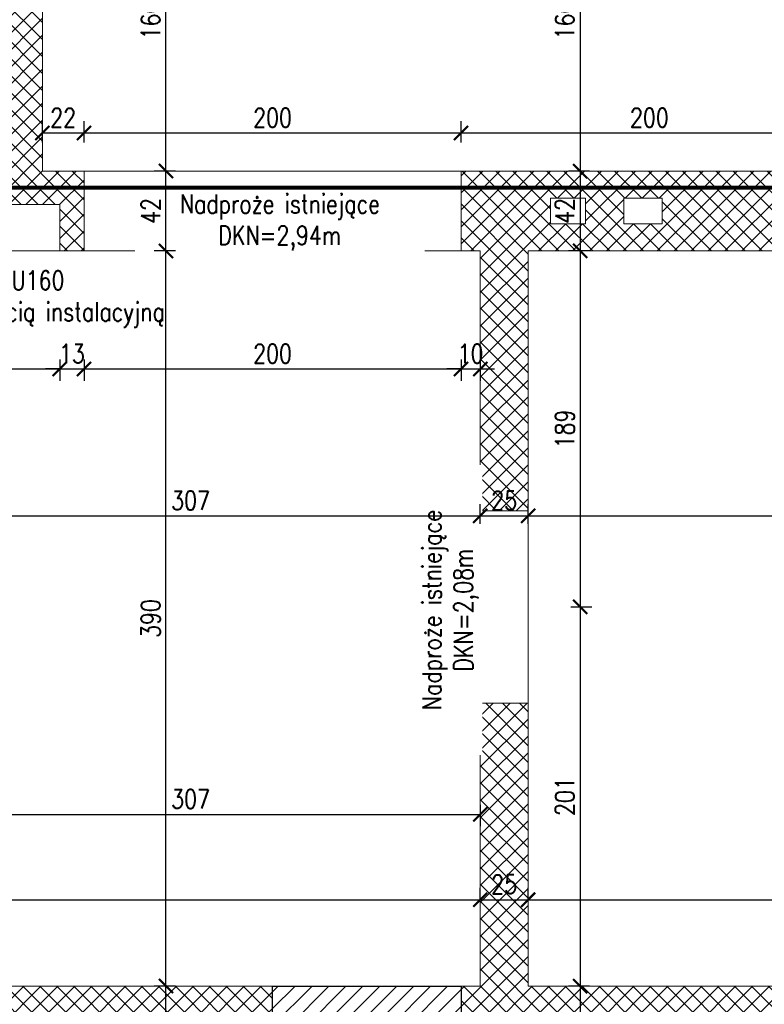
# Model space of a CAD drawing. Header units: millimetres. Extents: x 11984 to 50512, y -26688 to 13952.
# Tile 76 of 85: x 27693 to 28088, y 10393 to 10915. Entities that reach past the tile are written whole.
import ezdxf

# ---------------------------------------------------------------- set-up
doc = ezdxf.new("R2010")
doc.units = ezdxf.units.MM
doc.header["$MEASUREMENT"] = 0
doc.linetypes.add('HIDDEN', pattern=[9.525, 6.35, -3.175])
doc.layers.add('e-cad_opisy', color=7, linetype='Continuous')
for name, color, linetype, lineweight in [('e-cad_wymiary', 5, 'Continuous', 9), ('k-kreskowanie', 252, 'Continuous', 9), ('k-sciany', 4, 'Continuous', 30), ('k-widok', 1, 'Continuous', 20), ('k-wyburzenia', 215, 'PNEUMATIC2', 9), ('k-ściany istniejące', 190, 'Continuous', 18)]:
    doc.layers.add(name, color=color, linetype=linetype, lineweight=lineweight)
doc.styles.add('e-cad_1', font='simplex.shx', dxfattribs={"width": 0.8})
doc.linetypes.add('PNEUMATIC2', pattern='A,0.5,-0.25,["//",Standard,S=0.2,R=0,X=-0.1,Y=-0.1],-0.25', length=1)
doc.dimstyles.new('e-cad_1_50_[cm]', dxfattribs={"dimscale": 5, "dimtxt": 2, "dimasz": 1.5, "dimexe": 1.25, "dimexo": 0.625, "dimtad": 1, "dimdec": 0, "dimrnd": 0.1, "dimdsep": 46, "dimtxsty": 'e-cad_1', "dimblk": 'ARCHTICK', "dimcen": 1.5, "dimclrd": 256, "dimclre": 256, "dimclrt": 7, "dimadec": 0, "dimazin": 0, "dimtfac": 1, "dimtdec": 0, "dimtix": 1, "dimtmove": 0, "dimatfit": 0, "dimfxl": 0, "dimarcsym": 0})

# ---------------------------------------------------------------- blocks, each defined once
blk = doc.blocks.new('_ArchTick')
at = {"color": 0, "linetype": 'ByBlock', "const_width": 0.15}
blk.add_lwpolyline([(-0.5, -0.5), (0.5, 0.5)], dxfattribs=at)
blk = doc.blocks.new('*D288')
at = {"layer": 'Defpoints', "color": 0}
for p in [(27937.53, 10448.29), (27937.53, 10445.51), (26284.34, 10430.99)]:
    blk.add_point(p, dxfattribs=at)
at = {"layer": 'e-cad_wymiary', "lineweight": -2}
for p, q in [((26284.34, 10443.29), (26284.34, 10454.54)), ((27937.53, 10448.29), (27937.53, 10454.54)), ((26284.34, 10448.29), (27937.53, 10448.29))]:
    blk.add_line(p, q, dxfattribs=at)
at = {"layer": 'e-cad_wymiary', "lineweight": -2, "xscale": 7.5, "yscale": 7.5, "zscale": 7.5, "rotation": 180}
blk.add_blockref('_ArchTick', (26284.34, 10448.29), dxfattribs=at)
at = {"layer": 'e-cad_wymiary', "lineweight": -2, "xscale": 7.5, "yscale": 7.5, "zscale": 7.5}
blk.add_blockref('_ArchTick', (27937.53, 10448.29), dxfattribs=at)
at = {"layer": 'e-cad_wymiary', "color": 7, "insert": (27110.94, 10456.42), "char_height": 10, "attachment_point": 5, "style": 'e-cad_1'}
blk.add_mtext('1653', dxfattribs=at)
blk = doc.blocks.new('*D289')
at = {"layer": 'Defpoints', "color": 0}
for p in [(27962.93, 10448.29), (27937.53, 10445.51), (27962.93, 10445.51)]:
    blk.add_point(p, dxfattribs=at)
at = {"layer": 'e-cad_wymiary', "lineweight": -2}
for p, q in [((27937.53, 10448.29), (27937.53, 10454.54)), ((27962.93, 10448.29), (27962.93, 10454.54)), ((27937.53, 10448.29), (27962.93, 10448.29))]:
    blk.add_line(p, q, dxfattribs=at)
at = {"layer": 'e-cad_wymiary', "lineweight": -2, "xscale": 7.5, "yscale": 7.5, "zscale": 7.5, "rotation": 180}
blk.add_blockref('_ArchTick', (27937.53, 10448.29), dxfattribs=at)
at = {"layer": 'e-cad_wymiary', "lineweight": -2, "xscale": 7.5, "yscale": 7.5, "zscale": 7.5}
blk.add_blockref('_ArchTick', (27962.93, 10448.29), dxfattribs=at)
at = {"layer": 'e-cad_wymiary', "color": 7, "insert": (27950.23, 10456.42), "char_height": 10, "attachment_point": 5, "style": 'e-cad_1'}
blk.add_mtext('25', dxfattribs=at)
blk = doc.blocks.new('*D290')
at = {"layer": 'Defpoints', "color": 0}
for p in [(28375.26, 10448.29), (27962.93, 10445.51), (28375.26, 10402.52)]:
    blk.add_point(p, dxfattribs=at)
at = {"layer": 'e-cad_wymiary', "lineweight": -2}
for p, q in [((27962.93, 10448.29), (27962.93, 10454.54)), ((28375.26, 10443.29), (28375.26, 10454.54)), ((27962.93, 10448.29), (28375.26, 10448.29))]:
    blk.add_line(p, q, dxfattribs=at)
at = {"layer": 'e-cad_wymiary', "lineweight": -2, "xscale": 7.5, "yscale": 7.5, "zscale": 7.5, "rotation": 180}
blk.add_blockref('_ArchTick', (27962.93, 10448.29), dxfattribs=at)
at = {"layer": 'e-cad_wymiary', "lineweight": -2, "xscale": 7.5, "yscale": 7.5, "zscale": 7.5}
blk.add_blockref('_ArchTick', (28375.26, 10448.29), dxfattribs=at)
at = {"layer": 'e-cad_wymiary', "color": 7, "insert": (28169.1, 10456.42), "char_height": 10, "attachment_point": 5, "style": 'e-cad_1'}
blk.add_mtext('412', dxfattribs=at)
blk = doc.blocks.new('*D317')
at = {"layer": 'Defpoints', "color": 0}
for p in [(27937.53, 10651.66), (27630.5, 10644.21), (27937.53, 10644.21)]:
    blk.add_point(p, dxfattribs=at)
at = {"layer": 'e-cad_wymiary', "lineweight": -2}
for p, q in [((27630.5, 10647.34), (27630.5, 10657.91)), ((27937.53, 10647.34), (27937.53, 10657.91)), ((27630.5, 10651.66), (27937.53, 10651.66))]:
    blk.add_line(p, q, dxfattribs=at)
at = {"layer": 'e-cad_wymiary', "lineweight": -2, "xscale": 7.5, "yscale": 7.5, "zscale": 7.5, "rotation": 180}
blk.add_blockref('_ArchTick', (27630.5, 10651.66), dxfattribs=at)
at = {"layer": 'e-cad_wymiary', "lineweight": -2, "xscale": 7.5, "yscale": 7.5, "zscale": 7.5}
blk.add_blockref('_ArchTick', (27937.53, 10651.66), dxfattribs=at)
at = {"layer": 'e-cad_wymiary', "color": 7, "insert": (27784.02, 10659.79), "char_height": 10, "attachment_point": 5, "style": 'e-cad_1'}
blk.add_mtext('307', dxfattribs=at)
blk = doc.blocks.new('*D318')
at = {"layer": 'Defpoints', "color": 0}
for p in [(27962.93, 10651.66), (27937.53, 10644.21), (27962.93, 10644.21)]:
    blk.add_point(p, dxfattribs=at)
at = {"layer": 'e-cad_wymiary', "lineweight": -2}
for p, q in [((27937.53, 10647.34), (27937.53, 10657.91)), ((27962.93, 10647.34), (27962.93, 10657.91)), ((27937.53, 10651.66), (27962.93, 10651.66))]:
    blk.add_line(p, q, dxfattribs=at)
at = {"layer": 'e-cad_wymiary', "lineweight": -2, "xscale": 7.5, "yscale": 7.5, "zscale": 7.5, "rotation": 180}
blk.add_blockref('_ArchTick', (27937.53, 10651.66), dxfattribs=at)
at = {"layer": 'e-cad_wymiary', "lineweight": -2, "xscale": 7.5, "yscale": 7.5, "zscale": 7.5}
blk.add_blockref('_ArchTick', (27962.93, 10651.66), dxfattribs=at)
at = {"layer": 'e-cad_wymiary', "color": 7, "insert": (27950.23, 10659.79), "char_height": 10, "attachment_point": 5, "style": 'e-cad_1'}
blk.add_mtext('25', dxfattribs=at)
blk = doc.blocks.new('*D319')
at = {"layer": 'Defpoints', "color": 0}
for p in [(28375.26, 10651.66), (27962.93, 10644.21), (28375.26, 10644.21)]:
    blk.add_point(p, dxfattribs=at)
at = {"layer": 'e-cad_wymiary', "lineweight": -2}
for p, q in [((27962.93, 10647.34), (27962.93, 10657.91)), ((28375.26, 10647.34), (28375.26, 10657.91)), ((27962.93, 10651.66), (28375.26, 10651.66))]:
    blk.add_line(p, q, dxfattribs=at)
at = {"layer": 'e-cad_wymiary', "lineweight": -2, "xscale": 7.5, "yscale": 7.5, "zscale": 7.5, "rotation": 180}
blk.add_blockref('_ArchTick', (27962.93, 10651.66), dxfattribs=at)
at = {"layer": 'e-cad_wymiary', "lineweight": -2, "xscale": 7.5, "yscale": 7.5, "zscale": 7.5}
blk.add_blockref('_ArchTick', (28375.26, 10651.66), dxfattribs=at)
at = {"layer": 'e-cad_wymiary', "color": 7, "insert": (28169.1, 10659.79), "char_height": 10, "attachment_point": 5, "style": 'e-cad_1'}
blk.add_mtext('412', dxfattribs=at)
blk = doc.blocks.new('*D327')
at = {"layer": 'Defpoints', "color": 0}
for p in [(27630.5, 10552.52), (27937.53, 10537.69), (27937.53, 10493.5)]:
    blk.add_point(p, dxfattribs=at)
at = {"layer": 'e-cad_wymiary', "lineweight": -2}
for p, q in [((27630.5, 10498.5), (27630.5, 10487.25)), ((27937.53, 10498.5), (27937.53, 10487.25)), ((27630.5, 10493.5), (27937.53, 10493.5))]:
    blk.add_line(p, q, dxfattribs=at)
at = {"layer": 'e-cad_wymiary', "lineweight": -2, "xscale": 7.5, "yscale": 7.5, "zscale": 7.5, "rotation": 180}
blk.add_blockref('_ArchTick', (27630.5, 10493.5), dxfattribs=at)
at = {"layer": 'e-cad_wymiary', "lineweight": -2, "xscale": 7.5, "yscale": 7.5, "zscale": 7.5}
blk.add_blockref('_ArchTick', (27937.53, 10493.5), dxfattribs=at)
at = {"layer": 'e-cad_wymiary', "color": 7, "insert": (27784.02, 10501.62), "char_height": 10, "attachment_point": 5, "style": 'e-cad_1'}
blk.add_mtext('307', dxfattribs=at)
blk = doc.blocks.new('*D500')
at = {"layer": 'Defpoints', "color": 0}
for p in [(27639.68, 10791.99), (27714.68, 10791.99), (27714.68, 10729.46)]:
    blk.add_point(p, dxfattribs=at)
at = {"layer": 'e-cad_wymiary', "lineweight": -2}
for p, q in [((27639.68, 10734.46), (27639.68, 10723.21)), ((27714.68, 10734.46), (27714.68, 10723.21)), ((27639.68, 10729.46), (27714.68, 10729.46))]:
    blk.add_line(p, q, dxfattribs=at)
at = {"layer": 'e-cad_wymiary', "lineweight": -2, "xscale": 7.5, "yscale": 7.5, "zscale": 7.5, "rotation": 180}
blk.add_blockref('_ArchTick', (27639.68, 10729.46), dxfattribs=at)
at = {"layer": 'e-cad_wymiary', "lineweight": -2, "xscale": 7.5, "yscale": 7.5, "zscale": 7.5}
blk.add_blockref('_ArchTick', (27714.68, 10729.46), dxfattribs=at)
at = {"layer": 'e-cad_wymiary', "color": 7, "insert": (27677.18, 10737.59), "char_height": 10, "attachment_point": 5, "style": 'e-cad_1'}
blk.add_mtext('75', dxfattribs=at)
blk = doc.blocks.new('*D501')
at = {"layer": 'Defpoints', "color": 0}
for p in [(27714.68, 10791.99), (27727.56, 10791.99), (27727.56, 10729.46)]:
    blk.add_point(p, dxfattribs=at)
at = {"layer": 'e-cad_wymiary', "lineweight": -2}
for p, q in [((27714.68, 10734.46), (27714.68, 10723.21)), ((27727.56, 10734.46), (27727.56, 10723.21)), ((27714.68, 10729.46), (27707.18, 10729.46)), ((27714.68, 10729.46), (27727.56, 10729.46)), ((27727.56, 10729.46), (27735.06, 10729.46))]:
    blk.add_line(p, q, dxfattribs=at)
at = {"layer": 'e-cad_wymiary', "lineweight": -2, "xscale": 7.5, "yscale": 7.5, "zscale": 7.5}
blk.add_blockref('_ArchTick', (27714.68, 10729.46), dxfattribs=at)
at = {"layer": 'e-cad_wymiary', "lineweight": -2, "xscale": 7.5, "yscale": 7.5, "zscale": 7.5, "rotation": 180}
blk.add_blockref('_ArchTick', (27727.56, 10729.46), dxfattribs=at)
at = {"layer": 'e-cad_wymiary', "color": 7, "insert": (27721.12, 10737.59), "char_height": 10, "attachment_point": 5, "style": 'e-cad_1'}
blk.add_mtext('13', dxfattribs=at)
blk = doc.blocks.new('*D502')
at = {"layer": 'Defpoints', "color": 0}
for p in [(27727.56, 10791.99), (27927.37, 10791.99), (27927.37, 10729.46)]:
    blk.add_point(p, dxfattribs=at)
at = {"layer": 'e-cad_wymiary', "lineweight": -2}
for p, q in [((27727.56, 10734.46), (27727.56, 10723.21)), ((27927.37, 10734.46), (27927.37, 10723.21)), ((27727.56, 10729.46), (27927.37, 10729.46))]:
    blk.add_line(p, q, dxfattribs=at)
at = {"layer": 'e-cad_wymiary', "lineweight": -2, "xscale": 7.5, "yscale": 7.5, "zscale": 7.5, "rotation": 180}
blk.add_blockref('_ArchTick', (27727.56, 10729.46), dxfattribs=at)
at = {"layer": 'e-cad_wymiary', "lineweight": -2, "xscale": 7.5, "yscale": 7.5, "zscale": 7.5}
blk.add_blockref('_ArchTick', (27927.37, 10729.46), dxfattribs=at)
at = {"layer": 'e-cad_wymiary', "color": 7, "insert": (27827.47, 10737.59), "char_height": 10, "attachment_point": 5, "style": 'e-cad_1'}
blk.add_mtext('200', dxfattribs=at)
blk = doc.blocks.new('*D503')
at = {"layer": 'Defpoints', "color": 0}
for p in [(27927.37, 10791.99), (27937.53, 10791.99), (27937.53, 10729.46)]:
    blk.add_point(p, dxfattribs=at)
at = {"layer": 'e-cad_wymiary', "lineweight": -2}
for p, q in [((27927.37, 10734.46), (27927.37, 10723.21)), ((27937.53, 10734.46), (27937.53, 10723.21)), ((27927.37, 10729.46), (27919.87, 10729.46)), ((27927.37, 10729.46), (27937.53, 10729.46)), ((27937.53, 10729.46), (27945.03, 10729.46))]:
    blk.add_line(p, q, dxfattribs=at)
at = {"layer": 'e-cad_wymiary', "lineweight": -2, "xscale": 7.5, "yscale": 7.5, "zscale": 7.5}
blk.add_blockref('_ArchTick', (27927.37, 10729.46), dxfattribs=at)
at = {"layer": 'e-cad_wymiary', "lineweight": -2, "xscale": 7.5, "yscale": 7.5, "zscale": 7.5, "rotation": 180}
blk.add_blockref('_ArchTick', (27937.53, 10729.46), dxfattribs=at)
at = {"layer": 'e-cad_wymiary', "color": 7, "insert": (27932.45, 10737.59), "char_height": 10, "attachment_point": 5, "style": 'e-cad_1'}
blk.add_mtext('10', dxfattribs=at)
blk = doc.blocks.new('*D513')
at = {"layer": 'Defpoints', "color": 0}
for p in [(27770.99, 10402.52), (27800.68, 10402.52), (27770.25, 10359.34)]:
    blk.add_point(p, dxfattribs=at)
at = {"layer": 'e-cad_wymiary', "lineweight": -2}
for p, q in [((27775.99, 10402.52), (27764.74, 10402.52)), ((27770.99, 10359.34), (27770.99, 10402.52)), ((27770.99, 10359.34), (27777.24, 10359.34))]:
    blk.add_line(p, q, dxfattribs=at)
at = {"layer": 'e-cad_wymiary', "lineweight": -2, "xscale": 7.5, "yscale": 7.5, "zscale": 7.5}
for p, rotation in [((27770.99, 10402.52), 90), ((27770.99, 10359.34), 270)]:
    blk.add_blockref('_ArchTick', p, dxfattribs=dict(at, rotation=rotation))
at = {"layer": 'e-cad_wymiary', "color": 7, "insert": (27762.87, 10380.93), "char_height": 10, "attachment_point": 5, "rotation": 90, "style": 'e-cad_1'}
blk.add_mtext('43', dxfattribs=at)
blk = doc.blocks.new('*D514')
at = {"layer": 'Defpoints', "color": 0}
for p in [(27770.99, 10791.99), (27800.68, 10791.99), (27800.68, 10402.52)]:
    blk.add_point(p, dxfattribs=at)
at = {"layer": 'e-cad_wymiary', "lineweight": -2}
for p, q in [((27775.99, 10791.99), (27764.74, 10791.99)), ((27770.99, 10402.52), (27770.99, 10791.99)), ((27775.99, 10402.52), (27764.74, 10402.52))]:
    blk.add_line(p, q, dxfattribs=at)
at = {"layer": 'e-cad_wymiary', "lineweight": -2, "xscale": 7.5, "yscale": 7.5, "zscale": 7.5}
for p, rotation in [((27770.99, 10791.99), 90), ((27770.99, 10402.52), 270)]:
    blk.add_blockref('_ArchTick', p, dxfattribs=dict(at, rotation=rotation))
at = {"layer": 'e-cad_wymiary', "color": 7, "insert": (27762.87, 10597.26), "char_height": 10, "attachment_point": 5, "rotation": 90, "style": 'e-cad_1'}
blk.add_mtext('390', dxfattribs=at)
blk = doc.blocks.new('*D515')
at = {"layer": 'Defpoints', "color": 0}
for p in [(27770.99, 10834.32), (27800.68, 10834.32), (27800.68, 10791.99)]:
    blk.add_point(p, dxfattribs=at)
at = {"layer": 'e-cad_wymiary', "lineweight": -2}
for p, q in [((27775.99, 10834.32), (27764.74, 10834.32)), ((27770.99, 10791.99), (27770.99, 10834.32)), ((27775.99, 10791.99), (27764.74, 10791.99))]:
    blk.add_line(p, q, dxfattribs=at)
at = {"layer": 'e-cad_wymiary', "lineweight": -2, "xscale": 7.5, "yscale": 7.5, "zscale": 7.5}
for p, rotation in [((27770.99, 10834.32), 90), ((27770.99, 10791.99), 270)]:
    blk.add_blockref('_ArchTick', p, dxfattribs=dict(at, rotation=rotation))
at = {"layer": 'e-cad_wymiary', "color": 7, "insert": (27762.87, 10813.16), "char_height": 10, "attachment_point": 5, "rotation": 90, "style": 'e-cad_1'}
blk.add_mtext('42', dxfattribs=at)
blk = doc.blocks.new('*D516')
at = {"layer": 'Defpoints', "color": 0}
for p in [(27770.99, 10994.32), (27800.68, 10994.32), (27800.68, 10834.32)]:
    blk.add_point(p, dxfattribs=at)
at = {"layer": 'e-cad_wymiary', "lineweight": -2}
for p, q in [((27775.99, 10994.32), (27764.74, 10994.32)), ((27770.99, 10834.32), (27770.99, 10994.32)), ((27775.99, 10834.32), (27764.74, 10834.32))]:
    blk.add_line(p, q, dxfattribs=at)
at = {"layer": 'e-cad_wymiary', "lineweight": -2, "xscale": 7.5, "yscale": 7.5, "zscale": 7.5}
for p, rotation in [((27770.99, 10994.32), 90), ((27770.99, 10834.32), 270)]:
    blk.add_blockref('_ArchTick', p, dxfattribs=dict(at, rotation=rotation))
at = {"layer": 'e-cad_wymiary', "color": 7, "insert": (27762.87, 10914.32), "char_height": 10, "attachment_point": 5, "rotation": 90, "style": 'e-cad_1'}
blk.add_mtext('160', dxfattribs=at)
blk = doc.blocks.new('*D521')
at = {"layer": 'Defpoints', "color": 0}
for p in [(28006.62, 10994.32), (27990.51, 10834.32), (28024.48, 10834.32)]:
    blk.add_point(p, dxfattribs=at)
at = {"layer": 'e-cad_wymiary', "lineweight": -2}
for p, q in [((27995.51, 10994.32), (27984.26, 10994.32)), ((27990.51, 10994.32), (27990.51, 10834.32)), ((27995.51, 10834.32), (27984.26, 10834.32))]:
    blk.add_line(p, q, dxfattribs=at)
at = {"layer": 'e-cad_wymiary', "lineweight": -2, "xscale": 7.5, "yscale": 7.5, "zscale": 7.5}
for p, rotation in [((27990.51, 10994.32), 90), ((27990.51, 10834.32), 270)]:
    blk.add_blockref('_ArchTick', p, dxfattribs=dict(at, rotation=rotation))
at = {"layer": 'e-cad_wymiary', "color": 7, "insert": (27982.38, 10914.32), "char_height": 10, "attachment_point": 5, "rotation": 90, "style": 'e-cad_1'}
blk.add_mtext('160', dxfattribs=at)
blk = doc.blocks.new('*D522')
at = {"layer": 'Defpoints', "color": 0}
for p in [(28024.48, 10834.32), (27990.51, 10791.99), (28023.89, 10791.99)]:
    blk.add_point(p, dxfattribs=at)
at = {"layer": 'e-cad_wymiary', "lineweight": -2}
for p, q in [((27995.51, 10834.32), (27984.26, 10834.32)), ((27990.51, 10834.32), (27990.51, 10791.99)), ((27995.51, 10791.99), (27984.26, 10791.99))]:
    blk.add_line(p, q, dxfattribs=at)
at = {"layer": 'e-cad_wymiary', "lineweight": -2, "xscale": 7.5, "yscale": 7.5, "zscale": 7.5}
for p, rotation in [((27990.51, 10834.32), 90), ((27990.51, 10791.99), 270)]:
    blk.add_blockref('_ArchTick', p, dxfattribs=dict(at, rotation=rotation))
at = {"layer": 'e-cad_wymiary', "color": 7, "insert": (27982.38, 10813.16), "char_height": 10, "attachment_point": 5, "rotation": 90, "style": 'e-cad_1'}
blk.add_mtext('42', dxfattribs=at)
blk = doc.blocks.new('*D523')
at = {"layer": 'Defpoints', "color": 0}
for p in [(28023.89, 10791.99), (27962.93, 10603.38), (27990.51, 10603.38)]:
    blk.add_point(p, dxfattribs=at)
at = {"layer": 'e-cad_wymiary', "lineweight": -2}
for p, q in [((27995.51, 10791.99), (27984.26, 10791.99)), ((27990.51, 10791.99), (27990.51, 10603.38)), ((27985.51, 10603.38), (27996.76, 10603.38))]:
    blk.add_line(p, q, dxfattribs=at)
at = {"layer": 'e-cad_wymiary', "lineweight": -2, "xscale": 7.5, "yscale": 7.5, "zscale": 7.5}
for p, rotation in [((27990.51, 10791.99), 90), ((27990.51, 10603.38), 270)]:
    blk.add_blockref('_ArchTick', p, dxfattribs=dict(at, rotation=rotation))
at = {"layer": 'e-cad_wymiary', "color": 7, "insert": (27982.38, 10697.69), "char_height": 10, "attachment_point": 5, "rotation": 90, "style": 'e-cad_1'}
blk.add_mtext('189', dxfattribs=at)
blk = doc.blocks.new('*D524')
at = {"layer": 'Defpoints', "color": 0}
for p in [(27962.93, 10603.38), (27990.51, 10402.52), (28012.47, 10402.52)]:
    blk.add_point(p, dxfattribs=at)
at = {"layer": 'e-cad_wymiary', "lineweight": -2}
for p, q in [((27985.51, 10603.38), (27996.76, 10603.38)), ((27990.51, 10603.38), (27990.51, 10402.52)), ((27995.51, 10402.52), (27984.26, 10402.52))]:
    blk.add_line(p, q, dxfattribs=at)
at = {"layer": 'e-cad_wymiary', "lineweight": -2, "xscale": 7.5, "yscale": 7.5, "zscale": 7.5}
for p, rotation in [((27990.51, 10603.38), 90), ((27990.51, 10402.52), 270)]:
    blk.add_blockref('_ArchTick', p, dxfattribs=dict(at, rotation=rotation))
at = {"layer": 'e-cad_wymiary', "color": 7, "insert": (27982.38, 10502.95), "char_height": 10, "attachment_point": 5, "rotation": 90, "style": 'e-cad_1'}
blk.add_mtext('201', dxfattribs=at)
blk = doc.blocks.new('*D525')
at = {"layer": 'Defpoints', "color": 0}
for p in [(28012.47, 10402.52), (27990.51, 10359.34), (28012.47, 10359.34)]:
    blk.add_point(p, dxfattribs=at)
at = {"layer": 'e-cad_wymiary', "lineweight": -2}
for p, q in [((27995.51, 10402.52), (27984.26, 10402.52)), ((27990.51, 10402.52), (27990.51, 10359.34)), ((27995.51, 10359.34), (27984.26, 10359.34))]:
    blk.add_line(p, q, dxfattribs=at)
at = {"layer": 'e-cad_wymiary', "lineweight": -2, "xscale": 7.5, "yscale": 7.5, "zscale": 7.5}
for p, rotation in [((27990.51, 10402.52), 90), ((27990.51, 10359.34), 270)]:
    blk.add_blockref('_ArchTick', p, dxfattribs=dict(at, rotation=rotation))
at = {"layer": 'e-cad_wymiary', "color": 7, "insert": (27982.38, 10380.93), "char_height": 10, "attachment_point": 5, "rotation": 90, "style": 'e-cad_1'}
blk.add_mtext('43', dxfattribs=at)
blk = doc.blocks.new('*D559')
at = {"layer": 'Defpoints', "color": 0}
for p in [(28127.04, 10877.54), (27927.37, 10854.47), (27927.37, 10834.32)]:
    blk.add_point(p, dxfattribs=at)
at = {"layer": 'e-cad_wymiary', "lineweight": -2}
for p, q in [((27927.37, 10849.47), (27927.37, 10860.72)), ((28127.04, 10859.47), (28127.04, 10848.22)), ((28127.04, 10854.47), (27927.37, 10854.47))]:
    blk.add_line(p, q, dxfattribs=at)
at = {"layer": 'e-cad_wymiary', "lineweight": -2, "xscale": 7.5, "yscale": 7.5, "zscale": 7.5, "rotation": 180}
blk.add_blockref('_ArchTick', (27927.37, 10854.47), dxfattribs=at)
at = {"layer": 'e-cad_wymiary', "lineweight": -2, "xscale": 7.5, "yscale": 7.5, "zscale": 7.5}
blk.add_blockref('_ArchTick', (28127.04, 10854.47), dxfattribs=at)
at = {"layer": 'e-cad_wymiary', "color": 7, "insert": (28027.21, 10862.59), "char_height": 10, "attachment_point": 5, "style": 'e-cad_1'}
blk.add_mtext('200', dxfattribs=at)
blk = doc.blocks.new('*D560')
at = {"layer": 'Defpoints', "color": 0}
for p in [(27727.56, 10854.47), (27727.56, 10837.46), (27927.37, 10837.46)]:
    blk.add_point(p, dxfattribs=at)
at = {"layer": 'e-cad_wymiary', "lineweight": -2}
for p, q in [((27727.56, 10849.47), (27727.56, 10860.72)), ((27927.37, 10849.47), (27927.37, 10860.72)), ((27927.37, 10854.47), (27727.56, 10854.47))]:
    blk.add_line(p, q, dxfattribs=at)
at = {"layer": 'e-cad_wymiary', "lineweight": -2, "xscale": 7.5, "yscale": 7.5, "zscale": 7.5, "rotation": 180}
blk.add_blockref('_ArchTick', (27727.56, 10854.47), dxfattribs=at)
at = {"layer": 'e-cad_wymiary', "lineweight": -2, "xscale": 7.5, "yscale": 7.5, "zscale": 7.5}
blk.add_blockref('_ArchTick', (27927.37, 10854.47), dxfattribs=at)
at = {"layer": 'e-cad_wymiary', "color": 7, "insert": (27827.47, 10862.59), "char_height": 10, "attachment_point": 5, "style": 'e-cad_1'}
blk.add_mtext('200', dxfattribs=at)
blk = doc.blocks.new('*D561')
at = {"layer": 'Defpoints', "color": 0}
for p in [(27705.55, 10854.47), (27705.55, 10834.32), (27727.56, 10837.46)]:
    blk.add_point(p, dxfattribs=at)
at = {"layer": 'e-cad_wymiary', "lineweight": -2}
for p, q in [((27705.55, 10849.47), (27705.55, 10860.72)), ((27727.56, 10849.47), (27727.56, 10860.72)), ((27727.56, 10854.47), (27705.55, 10854.47))]:
    blk.add_line(p, q, dxfattribs=at)
at = {"layer": 'e-cad_wymiary', "lineweight": -2, "xscale": 7.5, "yscale": 7.5, "zscale": 7.5, "rotation": 180}
blk.add_blockref('_ArchTick', (27705.55, 10854.47), dxfattribs=at)
at = {"layer": 'e-cad_wymiary', "lineweight": -2, "xscale": 7.5, "yscale": 7.5, "zscale": 7.5}
blk.add_blockref('_ArchTick', (27727.56, 10854.47), dxfattribs=at)
at = {"layer": 'e-cad_wymiary', "color": 7, "insert": (27716.55, 10862.59), "char_height": 10, "attachment_point": 5, "style": 'e-cad_1'}
blk.add_mtext('22', dxfattribs=at)

msp = doc.modelspace()

# ---------------------------------------------------------------- hatches: boundary and pattern name
at = {"layer": 'k-kreskowanie'}
h = msp.add_hatch(dxfattribs=at)
h.set_pattern_fill('ANSI37', color=256, scale=2, style=0)
h.set_pattern_definition([(45, (28373.457, -11648.78), (-4.490128, 4.490128), []), (135, (28373.457, -11648.78), (-4.490128, -4.490128), [])])
h.paths.add_polyline_path([(27927.37, 10359.34), (27927.37, 10402.52), (27937.53, 10402.52), (27937.53, 10552.38), (27962.93, 10552.38), (27962.93, 10402.52), (28375.26, 10402.52), (28375.26, 10522.75), (28418.44, 10522.75), (28418.44, 9739.58), (28375.26, 9739.58), (28310.14, 9739.58), (28310.14, 9782.76), (28375.26, 9782.76), (28375.26, 10359.34)])
h.paths.add_polyline_path([(27927.37, 10791.99), (27927.37, 10834.32), (27937.53, 10834.32), (28375.26, 10834.32), (28375.26, 11331.32), (28293.98, 11331.32), (28293.98, 11374.5), (28418.44, 11374.5), (28418.44, 10677.69), (28375.26, 10677.69), (28375.26, 10791.99), (27962.93, 10791.99), (27962.93, 10654.38), (27937.53, 10654.38), (27937.53, 10791.99)])
h.paths.add_polyline_path([(28013.73, 10806.38), (28034.05, 10806.38), (28034.05, 10819.93), (28013.73, 10819.93)], flags=16)
h.paths.add_polyline_path([(27974.79, 10806.38), (27993.41, 10806.38), (27993.41, 10819.93), (27974.79, 10819.93)], flags=16)
h.paths.add_polyline_path([(25423.3, 10686.04), (25423.3, 11090.05), (25468.3, 11090.05), (25468.3, 10833.52), (25771.3, 10833.52), (25771.3, 10927.02), (25795.3, 10927.02), (25795.3, 10833.52), (25802.3, 10833.52), (25802.3, 10794.52), (25468.3, 10794.52), (25468.3, 10686.04)])
h.paths.add_polyline_path([(27545.53, 10791.99), (27545.53, 10834.32), (27662.37, 10834.32), (27662.37, 11374.5), (27785.98, 11374.5), (27785.98, 11331.32), (27705.55, 11331.32), (27705.55, 10834.32), (27727.56, 10834.32), (27727.56, 10791.99), (27714.68, 10791.99), (27714.68, 10816.54), (27639.68, 10816.54), (27639.68, 10791.99)])
h.paths.add_polyline_path([(25423.3, 10284.84), (25423.3, 10539.8), (25468.3, 10539.8), (25468.3, 10402.52), (25595.68, 10402.52), (25904.3, 10402.52), (25904.3, 10422.52), (25930.34, 10422.52), (25930.34, 10402.52), (25952.83, 10402.52), (25952.83, 10359.34), (25468.3, 10359.34), (25468.3, 10284.84)])
h.paths.add_polyline_path([(26715.79, 10359.34), (26715.79, 10402.52), (26815.7, 10402.52), (26815.7, 10017.29), (26908.83, 10017.29), (26908.83, 9992.74), (26815.7, 9992.74), (26815.7, 9907.76), (26790.3, 9907.76), (26790.3, 10359.34)])
h.paths.add_polyline_path([(26407.3, 10791.99), (26407.3, 10834.32), (26415.3, 10834.32), (26415.3, 10862.32), (26460.3, 10862.32), (26460.3, 10834.32), (26661.61, 10834.32), (26661.61, 10791.99), (26602.34, 10791.99), (26602.34, 10566.78), (26588.34, 10566.78), (26588.34, 10791.99)])
h.paths.add_polyline_path([(27030.91, 9992.74), (27030.91, 10017.29), (27040.91, 10017.29), (27040.91, 10402.52), (27172.47, 10402.52), (27172.47, 10359.34), (27078.47, 10359.34), (27078.47, 10281.34), (27065.47, 10281.34), (27065.47, 9907.76), (27040.91, 9907.76), (27040.91, 9992.74)])
h.paths.add_polyline_path([(27429.77, 10359.34), (27429.77, 10402.52), (27827.47, 10402.52), (27827.47, 10359.34), (27749.03, 10359.34), (27749.03, 10281.34), (27710.63, 10281.34), (27710.63, 10359.34)])
h.paths.add_polyline_path([(27722.63, 10293.34), (27737.03, 10293.34), (27737.03, 10314.34), (27722.63, 10314.34)], flags=16)
h.paths.add_polyline_path([(27722.63, 10326.34), (27737.03, 10326.34), (27737.03, 10347.34), (27722.63, 10347.34)], flags=16)
h.paths.add_polyline_path([(25423.3, 9739.58), (25423.3, 10131.59), (25468.3, 10131.59), (25468.3, 9782.76), (25524.89, 9782.76), (25524.89, 9739.58)])
h.paths.add_polyline_path([(26086.59, 10794.52), (26086.59, 10833.52), (26140.3, 10833.52), (26140.3, 10849.32), (26181.3, 10849.32), (26181.3, 10834.32), (26317.3, 10834.32), (26317.3, 10801.99), (26304.3, 10801.99), (26304.3, 10793.99), (26284.34, 10793.99), (26284.34, 10731.52), (26267.34, 10731.52), (26267.34, 10794.52)])
h.paths.add_polyline_path([(26042.83, 10359.34), (26042.83, 10402.52), (26414.3, 10402.52), (26414.3, 10359.34)])
h.paths.add_polyline_path([(27179.77, 10791.99), (27179.77, 10834.32), (27390.59, 10834.32), (27390.59, 10791.99)])
h.paths.add_polyline_path([(26816.55, 10791.99), (26816.55, 10834.32), (27024.83, 10834.32), (27024.83, 10791.99)])
h.paths.add_polyline_path([(27940.92, 11331.32), (27940.92, 11374.5), (28139.04, 11374.5), (28139.04, 11331.32)])
h.paths.add_polyline_path([(27664.13, 9739.58), (27664.13, 9782.76), (27710.63, 9782.76), (27710.63, 9812.76), (27736.03, 9812.76), (27736.03, 9782.76), (27770.25, 9782.76), (27770.25, 9739.58)])
h.paths.add_polyline_path([(26720.94, 9739.58), (26720.94, 9782.76), (26850.88, 9782.76), (26850.88, 9739.58)])
h.paths.add_polyline_path([(26993.88, 9739.58), (26993.88, 9782.76), (27123.82, 9782.76), (27123.82, 9739.58), (27007.05, 9739.58)])
h.paths.add_polyline_path([(26516.3, 10359.34), (26516.3, 10402.52), (26625.2, 10402.52), (26625.2, 10359.34)])
h.paths.add_polyline_path([(25904.3, 10774.52), (25904.3, 10833.52), (25980.3, 10833.52), (25980.3, 10794.52), (25930.34, 10794.52), (25930.34, 10774.52)])
h.paths.add_polyline_path([(26074.94, 9739.58), (26074.94, 9782.76), (26171.32, 9782.76), (26171.32, 9739.58)])
h.paths.add_polyline_path([(27272.37, 10359.34), (27272.37, 10402.52), (27327.77, 10402.52), (27327.77, 10359.34)])
h.paths.add_polyline_path([(25674.89, 9739.58), (25674.89, 9782.76), (25725.12, 9782.76), (25725.12, 9739.58)])
h.paths.add_polyline_path([(26267.34, 10604.52), (26267.34, 10731.52), (26284.34, 10731.52), (26284.34, 10604.52)])
h.paths.add_polyline_path([(26521.13, 9739.58), (26521.13, 9782.76), (26570.94, 9782.76), (26570.94, 9739.58)])
h.paths.add_polyline_path([(26321.32, 9739.58), (26321.32, 9782.76), (26371.13, 9782.76), (26371.13, 9739.58)])
h.paths.add_polyline_path([(25875.12, 9739.58), (25875.12, 9782.76), (25924.94, 9782.76), (25924.94, 9739.58)])
h.paths.add_polyline_path([(27273.82, 9739.58), (27273.82, 9782.76), (27319.4, 9782.76), (27319.4, 9739.58)])
h.paths.add_polyline_path([(27920.25, 9739.58), (27920.25, 9782.76), (27965.4, 9782.76), (27965.4, 9739.58)])
h.paths.add_polyline_path([(27469.4, 9739.58), (27469.4, 9782.76), (27514.13, 9782.76), (27514.13, 9739.58)])
h.paths.add_polyline_path([(28115.4, 9739.58), (28115.4, 9782.76), (28160.14, 9782.76), (28160.14, 9739.58)])
h.paths.add_polyline_path([(25771.3, 11029.02), (25771.3, 11072.32), (25795.3, 11072.32), (25795.3, 11051.92), (25795.3, 11029.02)])
h.paths.add_polyline_path([(27959.21, 10448.92), (27941.26, 10448.92), (27941.26, 10463.92), (27959.21, 10463.92)], flags=24)
h.paths.add_polyline_path([(27989.88, 10389.91), (27989.88, 10371.96), (27974.88, 10371.96), (27974.88, 10389.91)], flags=24)
h.paths.add_polyline_path([(28328.34, 10389.91), (28328.34, 10371.96), (28313.34, 10371.96), (28313.34, 10389.91)], flags=24)
h.paths.add_polyline_path([(27989.88, 10822.13), (27989.88, 10804.18), (27974.88, 10804.18), (27974.88, 10822.13)], flags=24)
h.paths.add_polyline_path([(28328.34, 10822.13), (28328.34, 10804.18), (28313.34, 10804.18), (28313.34, 10822.13)], flags=24)
h.paths.add_polyline_path([(25792.47, 10866.66), (25774.13, 10866.66), (25774.13, 10881.66), (25792.47, 10881.66)], flags=24)
h.paths.add_polyline_path([(25686.35, 10822.81), (25686.35, 10805.24), (25671.35, 10805.24), (25671.35, 10822.81)], flags=24)
h.paths.add_polyline_path([(26811.98, 10109.31), (26794.02, 10109.31), (26794.02, 10124.31), (26811.98, 10124.31)], flags=24)
h.paths.add_polyline_path([(26811.98, 10283.57), (26794.02, 10283.57), (26794.02, 10298.57), (26811.98, 10298.57)], flags=24)
h.paths.add_polyline_path([(26746.78, 10389.91), (26746.78, 10371.96), (26731.78, 10371.96), (26731.78, 10389.91)], flags=24)
h.paths.add_polyline_path([(26872.85, 10013.99), (26872.85, 9996.04), (26857.85, 9996.04), (26857.85, 10013.99)], flags=24)
h.paths.add_polyline_path([(26811.98, 10304.98), (26794.02, 10304.98), (26794.02, 10319.98), (26811.98, 10319.98)], flags=24)
h.paths.add_polyline_path([(27157.91, 10389.91), (27157.91, 10371.96), (27142.91, 10371.96), (27142.91, 10389.91)], flags=24)
h.paths.add_polyline_path([(27062.17, 10109.31), (27044.21, 10109.31), (27044.21, 10124.31), (27062.17, 10124.31)], flags=24)
h.paths.add_polyline_path([(27068.67, 10283.57), (27050.71, 10283.57), (27050.71, 10298.57), (27068.67, 10298.57)], flags=24)
h.paths.add_polyline_path([(27068.67, 10304.98), (27050.71, 10304.98), (27050.71, 10319.98), (27068.67, 10319.98)], flags=24)
h.paths.add_polyline_path([(27585.58, 10389.91), (27585.58, 10371.96), (27570.58, 10371.96), (27570.58, 10389.91)], flags=24)
h.paths.add_polyline_path([(27770.37, 10389.91), (27770.37, 10371.96), (27755.37, 10371.96), (27755.37, 10389.91)], flags=24)
h.paths.add_polyline_path([(27738.8, 10304.98), (27720.85, 10304.98), (27720.85, 10319.98), (27738.8, 10319.98)], flags=24)
h.paths.add_polyline_path([(26110.57, 10822.81), (26110.57, 10805.24), (26095.57, 10805.24), (26095.57, 10822.81)], flags=24)
h.paths.add_polyline_path([(26367.46, 10389.91), (26367.46, 10371.96), (26352.46, 10371.96), (26352.46, 10389.91)], flags=24)
h.paths.add_polyline_path([(26284.05, 10652.29), (26267.63, 10652.29), (26267.63, 10667.29), (26284.05, 10667.29)], flags=24)
h.paths.add_polyline_path([(27711.59, 10243.02), (27477.64, 10243.02), (27477.64, 10296.6), (27711.59, 10296.6)], flags=9)
h.paths.add_polyline_path([(27959.21, 10652.29), (27941.26, 10652.29), (27941.26, 10667.29), (27959.21, 10667.29)], flags=9)
h.paths.add_polyline_path([(25686.35, 10412.6), (25686.35, 10395.03), (25671.35, 10395.03), (25671.35, 10412.6)], flags=9)
h.paths.add_polyline_path([(27940.67, 10730.09), (27924.24, 10730.09), (27924.24, 10745.09), (27940.67, 10745.09)], flags=9)
h.paths.add_polyline_path([(26603.74, 10652.29), (26586.94, 10652.29), (26586.94, 10667.29), (26603.74, 10667.29)], flags=9)
h.paths.add_polyline_path([(25803.97, 10866.66), (25793.63, 10866.66), (25793.63, 10881.66), (25803.97, 10881.66)], flags=9)
h = msp.add_hatch(dxfattribs=at)
h.set_pattern_fill('ANSI31', color=256, scale=2, angle=360, style=0)
h.set_pattern_definition([(405, (28373.457, -11648.78), (-4.490128, 4.490128), [])])
h.paths.add_polyline_path([(27172.47, 10359.34), (27272.37, 10359.34), (27272.37, 10402.52), (27179.77, 10402.52), (27172.47, 10402.52)])
h.paths.add_polyline_path([(27827.47, 10402.52), (27827.47, 10359.34), (27927.37, 10359.34), (27927.37, 10402.52)])
h.paths.add_polyline_path([(26625.2, 10359.34), (26715.79, 10359.34), (26715.79, 10402.52), (26625.2, 10402.52)])
h.paths.add_polyline_path([(25952.83, 10359.34), (26042.83, 10359.34), (26042.83, 10402.52), (25953.18, 10402.52), (25952.83, 10402.52)])
h.paths.add_polyline_path([(26415.3, 11078.49), (26460.3, 11078.49), (26460.3, 11005.32), (26415.3, 11005.32), (26415.3, 11078.49)])
h.paths.add_polyline_path([(26317.3, 10834.32), (26332.3, 10834.32), (26332.3, 10809.77), (26407.3, 10809.77), (26407.3, 10801.99), (26317.3, 10801.99)])
h.paths.add_polyline_path([(26140.3, 10951.32), (26140.3, 11018.43), (26148.3, 11018.43), (26148.3, 11005.43), (26181.3, 11005.43), (26181.3, 10951.32)])
h.paths.add_polyline_path([(26039.3, 10375), (25958.11, 10375), (25958.11, 10390), (26039.3, 10390)], flags=24)
h.paths.add_polyline_path([(26711.33, 10373.86), (26630.14, 10373.86), (26630.14, 10388.86), (26711.33, 10388.86)], flags=24)
h.paths.add_polyline_path([(26367.46, 10811.05), (26367.46, 10800.71), (26352.46, 10800.71), (26352.46, 10811.05)], flags=9)
h.paths.add_polyline_path([(26429.61, 11016.85), (26301.94, 11016.85), (26301.94, 11050.42), (26429.61, 11050.42)], flags=9)
h.paths.add_polyline_path([(27263.49, 10374.43), (27182.3, 10374.43), (27182.3, 10389.43), (27263.49, 10389.43)], flags=24)
h.paths.add_polyline_path([(27917.06, 10374.3), (27835.87, 10374.3), (27835.87, 10389.3), (27917.06, 10389.3)], flags=24)

# ---------------------------------------------------------------- linework, layer by layer
at = {"layer": 'k-sciany'}
msp.add_lwpolyline([(27927.37, 10359.34), (27827.47, 10359.34), (27827.47, 10402.52), (27927.37, 10402.52)], close=True, dxfattribs=at)
at = {"layer": 'k-widok'}
for p, q in [((27727.56, 10834.32), (27927.37, 10834.32)), ((27727.56, 10791.99), (27927.37, 10791.99)), ((27937.53, 10552.38), (27937.53, 10654.38)), ((27962.93, 10552.38), (27962.93, 10654.38))]:
    msp.add_line(p, q, dxfattribs=at)
at = {"layer": 'k-wyburzenia', "ltscale": 25}
msp.add_line((27639.68, 10791.99), (27714.68, 10791.99), dxfattribs=at)
at = {"layer": 'k-ściany istniejące'}
for p in [(27639.68, 10816.54), (27714.68, 10791.99)]:
    msp.add_line(p, (27714.68, 10816.54), dxfattribs=at)
for points in [[(27785.98, 11331.32), (27705.55, 11331.32), (27705.55, 10834.32)], [(27705.55, 10834.32), (27705.55, 11134.32)], [(27727.56, 10834.32), (27705.55, 10834.32)], [(27727.56, 10791.99), (27727.56, 10834.32)], [(27927.37, 10834.32), (27937.53, 10834.32)], [(27927.37, 10791.99), (27927.37, 10834.32)], [(28375.26, 10834.32), (27937.53, 10834.32)], [(27974.79, 10819.93), (27993.41, 10819.93)], [(27974.79, 10806.38), (27974.79, 10819.93)], [(27993.41, 10819.93), (27993.41, 10806.38)], [(28013.73, 10819.93), (28034.05, 10819.93)], [(28013.73, 10806.38), (28013.73, 10819.93)], [(28034.05, 10819.93), (28034.05, 10806.38)], [(27993.41, 10806.38), (27974.79, 10806.38)], [(28034.05, 10806.38), (28013.73, 10806.38)], [(27714.68, 10791.99), (27727.56, 10791.99)], [(27927.37, 10791.99), (27937.53, 10791.99)], [(27937.53, 10791.99), (27937.53, 10654.38)], [(27962.93, 10791.99), (28375.26, 10791.99)], [(27962.93, 10654.38), (27962.93, 10791.99)], [(27962.93, 10791.99), (28045.91, 10791.99)], [(27937.53, 10654.38), (27962.93, 10654.38)], [(27962.93, 10552.38), (27937.53, 10552.38)], [(27937.53, 10552.38), (27937.53, 10402.52)], [(27937.53, 10552.38), (27962.93, 10552.38)], [(27962.93, 10402.52), (27962.93, 10552.38)], [(27827.47, 10402.52), (27429.77, 10402.52)], [(27937.53, 10402.52), (27927.37, 10402.52)], [(28375.26, 10402.52), (27962.93, 10402.52)]]:
    msp.add_lwpolyline(points, dxfattribs=at)

# ---------------------------------------------------------------- dimensions: what is measured, and where the dimension line sits
at = {"layer": 'e-cad_wymiary'}
for base, p1, p2, picture, middle in [((27770.99, 10994.32), (27800.68, 10834.32), (27800.68, 10994.32), '*D516', (27762.87, 10914.32)), ((27990.51, 10834.32), (28006.62, 10994.32), (28024.48, 10834.32), '*D521', (27982.38, 10914.32)), ((27990.51, 10791.99), (28024.48, 10834.32), (28023.89, 10791.99), '*D522', (27982.38, 10813.16)), ((27990.51, 10603.38), (28023.89, 10791.99), (27962.93, 10603.38), '*D523', (27982.38, 10697.69)), ((27990.51, 10402.52), (27962.93, 10603.38), (28012.47, 10402.52), '*D524', (27982.38, 10502.95)), ((27770.99, 10402.52), (27770.25, 10359.34), (27800.68, 10402.52), '*D513', (27762.87, 10380.93)), ((27990.51, 10359.34), (28012.47, 10402.52), (28012.47, 10359.34), '*D525', (27982.38, 10380.93))]:
    dim = msp.add_linear_dim(base=base, p1=p1, p2=p2, angle=90, dimstyle='e-cad_1_50_[cm]', override={"dimtmove": 1}, dxfattribs=at)
    dim.commit()
    dim.dimension.update_dxf_attribs({"geometry": picture, "text_midpoint": middle})
for base, p1, p2, picture, middle in [((27927.37, 10854.47), (28127.04, 10877.54), (27927.37, 10834.32), '*D559', (28027.21, 10862.59)), ((27705.55, 10854.47), (27727.56, 10837.46), (27705.55, 10834.32), '*D561', (27716.55, 10862.59)), ((27937.53, 10729.46), (27927.37, 10791.99), (27937.53, 10791.99), '*D503', (27932.45, 10737.59)), ((28375.26, 10651.66), (27962.93, 10644.21), (28375.26, 10644.21), '*D319', (28169.1, 10659.79)), ((27937.53, 10448.29), (26284.34, 10430.99), (27937.53, 10445.51), '*D288', (27110.94, 10456.42)), ((27962.93, 10448.29), (27937.53, 10445.51), (27962.93, 10445.51), '*D289', (27950.23, 10456.42)), ((28375.26, 10448.29), (27962.93, 10445.51), (28375.26, 10402.52), '*D290', (28169.1, 10456.42))]:
    dim = msp.add_linear_dim(base=base, p1=p1, p2=p2, dimstyle='e-cad_1_50_[cm]', override={"dimtmove": 1}, dxfattribs=at)
    dim.commit()
    dim.dimension.update_dxf_attribs({"geometry": picture, "text_midpoint": middle})
dim = msp.add_linear_dim(base=(27727.56, 10854.47), p1=(27927.37, 10837.46), p2=(27727.56, 10837.46), dimstyle='e-cad_1_50_[cm]', dxfattribs=at)
dim.commit()
dim.dimension.update_dxf_attribs({"geometry": '*D560', "text_midpoint": (27827.47, 10862.59)})

# ---------------------------------------------------------------- next in the draw order: texts
at = {"layer": 'e-cad_opisy', "linetype": 'Continuous', "char_height": 10, "attachment_point": 2, "style": 'e-cad_1', "bg_fill": 2}
for s, insert, width in [('Nadproże istniejące\\PDKN=2,94m', (27831.31, 10821.96), 143.6031), ('Nad N9 2xU160\\PDKN zgodnie z częścią instalacyjną', (27673.83, 10781.45), 230.0859)]:
    msp.add_mtext(s, dxfattribs=dict(at, insert=insert, width=width))
at = {"layer": 'e-cad_opisy', "linetype": 'Continuous', "insert": (27906.91, 10601.75), "char_height": 10, "width": 143.6031, "attachment_point": 2, "rotation": 90, "style": 'e-cad_1', "bg_fill": 2}
msp.add_mtext('Nadproże istniejące\\PDKN=2,08m', dxfattribs=at)

# ---------------------------------------------------------------- next in the draw order: linework, layer by layer
at = {"layer": 'e-cad_wymiary', "linetype": 'HIDDEN', "ltscale": 2, "const_width": 2}
msp.add_lwpolyline([(25410.92, 10825.54), (28434.12, 10825.54)], dxfattribs=at)

# ---------------------------------------------------------------- next in the draw order: dimensions: what is measured, and where the dimension line sits
at = {"layer": 'e-cad_wymiary'}
for base, p1, p2, picture, middle in [((27770.99, 10834.32), (27800.68, 10791.99), (27800.68, 10834.32), '*D515', (27762.87, 10813.16)), ((27770.99, 10791.99), (27800.68, 10402.52), (27800.68, 10791.99), '*D514', (27762.87, 10597.26))]:
    dim = msp.add_linear_dim(base=base, p1=p1, p2=p2, angle=90, dimstyle='e-cad_1_50_[cm]', override={"dimtmove": 1}, dxfattribs=at)
    dim.commit()
    dim.dimension.update_dxf_attribs({"geometry": picture, "text_midpoint": middle})
for base, p1, p2, picture, middle in [((27714.68, 10729.46), (27639.68, 10791.99), (27714.68, 10791.99), '*D500', (27677.18, 10737.59)), ((27727.56, 10729.46), (27714.68, 10791.99), (27727.56, 10791.99), '*D501', (27721.12, 10737.59)), ((27927.37, 10729.46), (27727.56, 10791.99), (27927.37, 10791.99), '*D502', (27827.47, 10737.59)), ((27937.53, 10651.66), (27630.5, 10644.21), (27937.53, 10644.21), '*D317', (27784.02, 10659.79)), ((27962.93, 10651.66), (27937.53, 10644.21), (27962.93, 10644.21), '*D318', (27950.23, 10659.79)), ((27937.53, 10493.5), (27630.5, 10552.52), (27937.53, 10537.69), '*D327', (27784.02, 10501.62))]:
    dim = msp.add_linear_dim(base=base, p1=p1, p2=p2, dimstyle='e-cad_1_50_[cm]', override={"dimtmove": 1}, dxfattribs=at)
    dim.commit()
    dim.dimension.update_dxf_attribs({"geometry": picture, "text_midpoint": middle})

doc.saveas('drawing.dxf')
